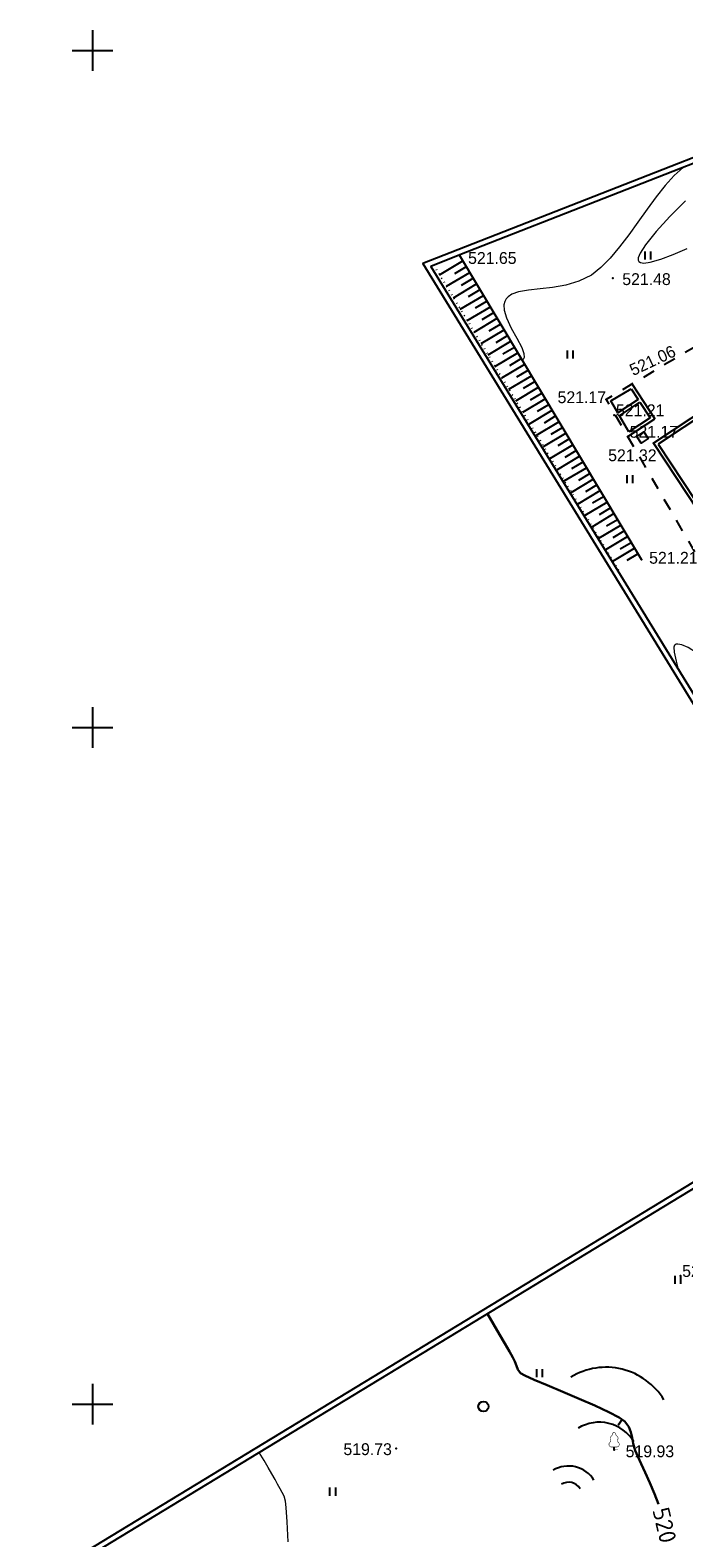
# Model space of a CAD drawing. Header units: millimetres. Extents: x 767170 to 66149698, y -983507 to 2493658.
# Tile 29 of 256: x 1396462 to 1444737, y -688462 to -577097. Entities that reach past the tile are written whole.
import ezdxf

# ---------------------------------------------------------------- set-up
doc = ezdxf.new("R2010")
doc.units = ezdxf.units.MM
doc.linetypes.add('Д_ТРОТ_ТРУБА', pattern=[3, 1.5, -1.5])
doc.linetypes.add('Контура низ откосов  Штриховая 0.1-0.5 - - - - - - -', pattern=[0.6, 0.1, -0.5])
for name, color, linetype in [('(001) Сетка', 92, 'Continuous'), ('(004) Точки рельефа', 7, 'Continuous'), ('(004a) Точки рельефа (отк.)', 7, 'Continuous'), ('(007) Здания', 7, 'Continuous'), ('(022) Возд. Линии', 7, 'Continuous'), ('(025) Дорога', 7, 'Continuous'), ('(031) Горизонтали', 42, 'Continuous'), ('(035) Откосы', 7, 'Continuous'), ('(036) Растительность', 7, 'Continuous'), ('(038) Деревья', 7, 'Continuous'), ('(040) Ограда', 7, 'Continuous'), ('C-TOPO-MAJR', 9, 'Continuous')]:
    doc.layers.add(name, color=color, linetype=linetype)
doc.layers.add('(032) Горизонтали утолщенные', color=32, linetype='Continuous', lineweight=30)
doc.layers.add('(042) Бергштрих', color=32, linetype='Continuous', lineweight=30)
doc.styles.add('D-431', font='txt')
doc.styles.get("Standard").update_dxf_attribs({"font": 'isocpeui.ttf'})
doc.styles.add('СПДС', font='isocpeur.ttf')
doc.linetypes.add('ОГРАДА_БЕТ', pattern='A,4,["|",Standard,S=0.8,R=0,X=0,Y=-0.8],4', length=8)
doc.linetypes.add('ПОДПОРНАЯ СТЕНКА', pattern='A,2,["V",Standard,S=1.2,R=0,X=0,Y=-1.2],0.2,["V",Standard,S=0.8,R=0,X=0,Y=-0.8],0.25,["V",Standard,S=0.3,R=0,X=0,Y=-0.3],0.25', length=2.7)

# ---------------------------------------------------------------- blocks, each defined once
blk = doc.blocks.new('d')
at = {"layer": '(038) Деревья'}
blk.add_ellipse((0, 0), major_axis=(0.265, 0.265), ratio=1, start_param=5.497787, end_param=11.780972, dxfattribs=at)
blk = doc.blocks.new('I04010')
for p, q in [((-0.412273, 0.007146), (-0.412273, 1.207146)), ((0.387727, 1.207146), (0.387727, 0.007146))]:
    blk.add_line(p, q)
blk = doc.blocks.new('Setka')
at = {"layer": '(001) Сетка'}
for p, q in [((0, 1.5), (0, -1.5)), ((-1.5, 0), (1.5, 0))]:
    blk.add_line(p, q, dxfattribs=at)
blk = doc.blocks.new('karagach-flat-29-flat-1')
at = {"layer": '(038) Деревья', "const_width": 0.0375}
for points in [[(-0.21, 1.01, 0.181567), (-0.12, 1.16, 0.303004)], [(0, 1.31, 0.246034), (-0.12, 1.16, 0.489079)], [(0, 1.31, -0.246034), (0.12, 1.16, -0.489079)], [(0.21, 1.01, -0.181567), (0.12, 1.16, -0.303004)], [(-0.31, 0.56, 0.626949), (-0.22, 0.21, 0.702465)], [(-0.31, 0.56, 0.383603), (-0.26, 0.75, 0.352912)], [(-0.21, 1.01, 0.430853), (-0.26, 0.75, 0.548276)], [(0.21, 1.01, -0.430853), (0.26, 0.75, -0.548276)], [(0.31, 0.56, -0.626949), (0.22, 0.21, -0.702465)], [(0.31, 0.56, -0.383603), (0.26, 0.75, -0.352912)]]:
    blk.add_lwpolyline(points, format="xyb", dxfattribs=at)
for points in [[(0, 0.21), (-0.22, 0.21)], [(0, 0), (0, 0.21)], [(0, 0.21), (0.22, 0.21)], [(0, 0), (0.28, 0)]]:
    blk.add_lwpolyline(points, dxfattribs=at)
at = {"layer": '(038) Деревья'}
blk.add_lwpolyline([(0, 0), (0, 0.21)], dxfattribs=at)
blk = doc.blocks.new('A$C27c3a978')
at = {"layer": '(004) Точки рельефа', "color": 7, "linetype": 'ByBlock', "lineweight": -2}
for p in [(-84588, 111842), (-73280, 110122), (-71865, 102302), (-73781, 101167), (-70288, 97937), (-71180, 89343), (-68291, 36437), (-89287, 23673), (-73193, 23585)]:
    blk.add_point(p, dxfattribs=at)
at = {"layer": '(004a) Точки рельефа (отк.)', "color": 7, "linetype": 'ByBlock', "lineweight": -2}
for p in [(-73181, 100015), (-72172, 98427)]:
    blk.add_point(p, dxfattribs=at)
at = {"layer": '(007) Здания', "ltscale": 600}
for points in [[(-71865, 102302), (-70176, 99746)], [(-72172, 98427), (-70176, 99746)]]:
    blk.add_lwpolyline(points, dxfattribs=at)
for points in [[(-70288, 97937), (-64545, 89247), (-60407, 91982), (-66150, 100672)], [(-69942, 97866), (-64474, 89593), (-60753, 92053), (-66221, 100325)]]:
    blk.add_lwpolyline(points, close=True, dxfattribs=at)
at = {"layer": '(025) Дорога', "linetype": 'Д_ТРОТ_ТРУБА', "ltscale": 600, "flags": 128}
blk.add_lwpolyline([(-57268, 92376), (-65432, 106122), (-73781, 101167), (-65699, 87248), (-57268, 92376)], dxfattribs=at)
at = {"layer": '(031) Горизонтали', "color": 42, "linetype": 'Continuous', "lineweight": 0, "ltscale": 600}
for points in [[(-67919, 115840), (-69083, 114682), (-70091, 113574), (-70865, 112603), (-71263, 111981), (-71407, 111634), (-71420, 111469), (-71399, 111408), (-71360, 111355), (-71246, 111280), (-70993, 111239), (-70519, 111303), (-69745, 111534), (-68822, 111887), (-67802, 112310)], [(-68087, 118299), (-68755, 117712), (-69422, 116979), (-70090, 116137), (-70758, 115224), (-71429, 114278), (-72104, 113336), (-72785, 112436), (-73472, 111615), (-74167, 110912), (-74870, 110364), (-75792, 109898), (-76760, 109610), (-77731, 109443), (-78665, 109343), (-79522, 109255), (-80260, 109124), (-80738, 108950), (-81016, 108762), (-81159, 108603), (-81217, 108511), (-81269, 108399), (-81327, 108158), (-81314, 107763), (-81149, 107189), (-80790, 106437), (-80373, 105694), (-80015, 105016), (-79852, 104556), (-79842, 104277), (-79902, 104129), (-79955, 104067), (-79969, 104057)], [(-66506, 82023), (-66532, 82043), (-67116, 82462), (-67736, 82845), (-68193, 83050), (-68478, 83107), (-68629, 83086), (-68690, 83055), (-68732, 83011), (-68777, 82865), (-68761, 82513), (-68622, 81849), (-68454, 81245)], [(-97253, 16779), (-97337, 18266), (-97408, 19315), (-97459, 19799), (-97572, 20163), (-97701, 20437), (-97855, 20703), (-98045, 21044), (-98235, 21397), (-98467, 21808), (-98738, 22277), (-99048, 22808), (-99394, 23401)]]:
    blk.add_lwpolyline(points, dxfattribs=at)
at = {"layer": '(035) Откосы', "ltscale": 600}
for p, q in [((-86087, 110376), (-84360, 111408)), ((-85575, 109530), (-83853, 110559)), ((-84968, 110468), (-84106, 110983)), ((-85063, 108685), (-83346, 109710)), ((-84459, 109621), (-83599, 110135)), ((-83950, 108774), (-83092, 109286)), ((-84551, 107839), (-82839, 108862)), ((-83440, 107927), (-82585, 108437)), ((-84039, 106993), (-82332, 108013)), ((-83527, 106148), (-81825, 107164)), ((-82931, 107080), (-82079, 107589)), ((-83015, 105302), (-81318, 106316)), ((-82421, 106233), (-81572, 106740)), ((-81912, 105385), (-81065, 105891)), ((-82503, 104457), (-80811, 105467)), ((-81402, 104538), (-80558, 105043)), ((-81991, 103611), (-80304, 104618)), ((-81479, 102765), (-79797, 103770)), ((-80893, 103691), (-80051, 104194)), ((-80967, 101920), (-79291, 102921)), ((-80384, 102844), (-79544, 103345)), ((-79874, 101997), (-79037, 102497)), ((-80455, 101074), (-78784, 102072)), ((-79365, 101150), (-78530, 101648)), ((-79943, 100228), (-78277, 101224)), ((-79432, 99383), (-77770, 100375)), ((-78855, 100302), (-78023, 100799)), ((-78920, 98537), (-77263, 99527)), ((-78346, 99455), (-77516, 99951)), ((-78408, 97691), (-76756, 98678)), ((-77837, 98608), (-77010, 99102)), ((-77327, 97761), (-76503, 98254)), ((-77896, 96846), (-76249, 97829)), ((-77384, 96000), (-75742, 96981)), ((-76818, 96914), (-75996, 97405)), ((-76872, 95154), (-75235, 96132)), ((-76308, 96067), (-75489, 96556)), ((-76360, 94309), (-74729, 95283)), ((-75799, 95220), (-74982, 95708)), ((-75290, 94372), (-74475, 94859)), ((-75848, 93463), (-74222, 94435)), ((-75336, 92617), (-73715, 93586)), ((-74780, 93525), (-73968, 94010)), ((-74824, 91772), (-73208, 92737)), ((-74271, 92678), (-73461, 93162)), ((-74312, 90926), (-72701, 91889)), ((-73761, 91831), (-72954, 92313)), ((-73252, 90984), (-72447, 91464)), ((-73800, 90081), (-72194, 91040)), ((-72742, 90137), (-71941, 90616)), ((-73288, 89235), (-71687, 90191)), ((-72233, 89290), (-71434, 89767))]:
    blk.add_line(p, q, dxfattribs=at)
at = {"layer": '(035) Откосы', "linetype": 'ПОДПОРНАЯ СТЕНКА', "ltscale": 600}
for p, q in [((-73441, 101078), (-71943, 101967)), ((-72923, 100187), (-73441, 101078))]:
    blk.add_line(p, q, dxfattribs=at)
at = {"layer": '(035) Откосы', "ltscale": 600}
blk.add_lwpolyline([(-71180, 89343), (-84613, 111832)], dxfattribs=at)
at = {"layer": '(035) Откосы', "linetype": 'Контура низ откосов  Штриховая 0.1-0.5 - - - - - - -', "ltscale": 600}
blk.add_lwpolyline([(-86517, 111087), (-72831, 88479)], dxfattribs=at)
at = {"layer": '(035) Откосы', "linetype": 'ПОДПОРНАЯ СТЕНКА', "ltscale": 600, "flags": 128}
for points in [[(-71943, 101967), (-71422, 101178)], [(-71422, 101178), (-72923, 100187)], [(-72797, 99970), (-71285, 100970)], [(-71285, 100970), (-70522, 99817)], [(-72102, 98773), (-72797, 99970)], [(-70522, 99817), (-72102, 98773)]]:
    blk.add_lwpolyline(points, dxfattribs=at)
blk.add_lwpolyline([(-71515, 98433), (-71006, 98770), (-70682, 98281), (-71192, 97944)], close=True, dxfattribs=at)
at = {"layer": '(040) Ограда', "ltscale": 600, "flags": 128}
blk.add_lwpolyline([(-62332, 120980), (-84734, 112214), (-87321, 111202), (-61571, 69272), (-61315, 68855)], dxfattribs=at)
at = {"layer": '(040) Ограда', "linetype": 'ОГРАДА_БЕТ', "ltscale": 600, "flags": 128}
blk.add_lwpolyline([(-62186, 120608), (-84588, 111842), (-86730, 111004), (-61230, 69482), (-60764, 68723)], dxfattribs=at)
at = {"layer": '(042) Бергштрих', "color": 32, "linetype": 'Continuous', "lineweight": 30, "ltscale": 600}
blk.add_line((-72604, 25829), (-72891, 25419), dxfattribs=at)
for centre, radius in [((-73789, 24685), 5000), ((-74292, 22624), 3000), ((-76559, 20193), 2200), ((-76559, 20193), 1000)]:
    blk.add_arc(centre, radius, 31.28657, 121.28657)
at = {"layer": '(001) Сетка', "xscale": 1000, "yscale": 1000, "zscale": 1000}
for p in [(-111715, 126950), (-111715, 76950), (-111715, 26950)]:
    blk.add_blockref('Setka', p, dxfattribs=at)
at = {"layer": '(022) Возд. Линии', "xscale": 1000, "yscale": 1000, "zscale": 1000}
blk.add_blockref('karagach-flat-29-flat-1', (-73193, 23585), dxfattribs=at)
at = {"layer": '(036) Растительность', "linetype": 'Continuous', "xscale": 500, "yscale": 500, "zscale": 500}
for p in [(-70696, 111499), (-76430, 104194), (-72026, 94980), (-68485, 35833), (-78693, 28950), (-93974, 20197)]:
    blk.add_blockref('I04010', p, dxfattribs=at)
at = {"layer": '(038) Деревья', "linetype": 'Continuous', "xscale": 1000, "yscale": 1000, "zscale": 1000}
blk.add_blockref('d', (-82848, 26787), dxfattribs=at)
at = {"layer": '(004) Точки рельефа', "linetype": 'ByBlock', "char_height": 875, "attachment_point": 4, "style": 'D-431'}
for s, insert in [('521.65', (-83977, 111614)), ('521.48', (-72589, 110053)), ('521.17', (-77366, 101330)), ('521.32', (-73632, 97043)), ('521.21', (-70606, 89470)), ('520.35', (-68166, 36787)), ('519.73', (-93184, 23628)), ('519.93', (-72340, 23471))]:
    blk.add_mtext(s, dxfattribs=dict(at, insert=insert))
at = {"layer": '(004) Точки рельефа', "linetype": 'ByBlock', "insert": (-71971, 103282), "char_height": 875, "attachment_point": 4, "rotation": 25.21221, "style": 'D-431'}
blk.add_mtext('521.06', dxfattribs=at)
at = {"layer": '(004a) Точки рельефа (отк.)', "linetype": 'ByBlock', "char_height": 875, "attachment_point": 4, "style": 'D-431'}
for s, insert in [('521.21', (-73056, 100365)), ('521.17', (-72047, 98777))]:
    blk.add_mtext(s, dxfattribs=dict(at, insert=insert))
at = {"layer": 'C-TOPO-MAJR', "color": 32, "linetype": 'Continuous', "lineweight": 30, "insert": (-69470, 18019), "char_height": 1250, "width": 2398.75, "attachment_point": 5, "rotation": 283.07345, "style": 'СПДС', "bg_fill": 3, "box_fill_scale": 1.254, "bg_fill_color": 256, "bg_fill_true_color": 13158600, "bg_fill_transparency": 0}
blk.add_mtext('520', dxfattribs=at)
at = {"layer": '(032) Горизонтали утолщенные', "color": 32, "linetype": 'Continuous', "lineweight": 30, "ltscale": 600}
blk.add_lwpolyline([(-69921, 19573), (-70202, 20331), (-70549, 21157), (-70888, 21904), (-71197, 22558), (-71452, 23104), (-71630, 23528), (-71783, 24051), (-71868, 24498), (-71953, 24899), (-72106, 25283), (-72394, 25681), (-72815, 25976), (-73589, 26378), (-74612, 26851), (-75779, 27361), (-76986, 27874), (-78127, 28354), (-79098, 28766), (-79796, 29076), (-80114, 29250), (-80301, 29514), (-80390, 29783), (-80519, 30111), (-80674, 30394), (-80928, 30846), (-81262, 31432), (-81656, 32117), (-82089, 32865), (-82541, 33642)], dxfattribs=at)
at = {"layer": '(040) Ограда', "ltscale": 600, "flags": 128}
blk.add_lwpolyline([(-61315, 68855), (-65578, 66237), (-56716, 49804), (-133409, 3199), (-196390, -35056), (-116663, -156246), (-112045, -162786)], dxfattribs=at)
at = {"layer": '(040) Ограда', "linetype": 'ОГРАДА_БЕТ', "ltscale": 600, "flags": 128}
blk.add_lwpolyline([(-60764, 68723), (-65046, 66094), (-56183, 49660), (-133201, 2857), (-195828, -35182), (-116332, -156020), (-111718, -162556)], dxfattribs=at)

msp = doc.modelspace()

# ---------------------------------------------------------------- block references
msp.add_blockref('A$C27c3a978', (1512780.29, -705547.05))

doc.saveas('drawing.dxf')
